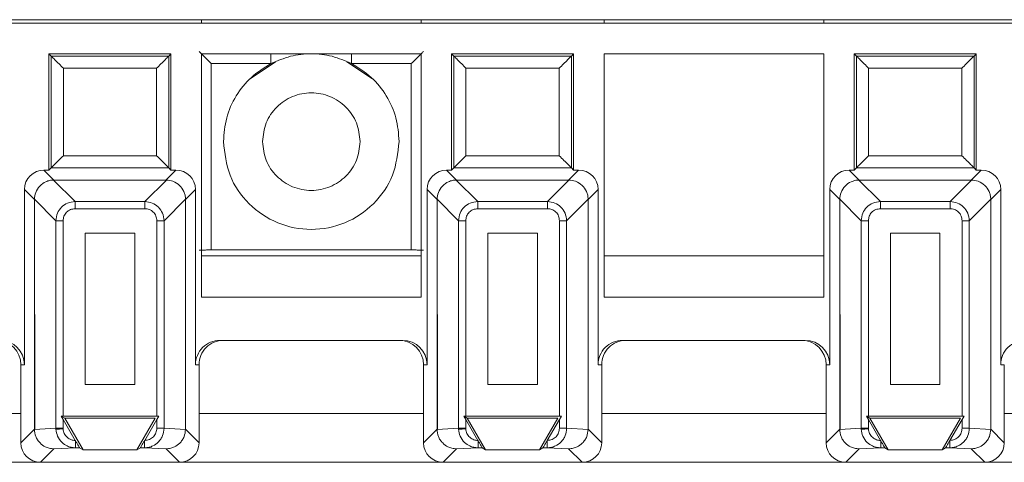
# Model space of a CAD drawing. Header units: millimetres. Extents: x -85 to 520, y 111 to 242.
# Tile 14 of 37: x 181 to 221, y 115 to 133. Entities that reach past the tile are written whole.
import ezdxf

# ---------------------------------------------------------------- set-up
doc = ezdxf.new("R2010")
doc.units = ezdxf.units.MM

msp = doc.modelspace()

# ---------------------------------------------------------------- linework, layer by layer
at = {"color": 7, "linetype": 'Continuous', "lineweight": 15}
for p, q in [((-82.554, 132.766), (484.625, 132.766)), ((188.596, 132.766), (188.596, 132.616)), ((197.596, 132.766), (197.596, 132.616)), ((205.096, 132.766), (205.096, 132.616)), ((214.096, 132.766), (214.096, 132.616)), ((300.346, 132.616), (135.346, 132.616)), ((182.346, 131.366), (182.346, 126.6)), ((182.346, 131.366), (182.435, 131.276)), ((187.346, 131.366), (182.346, 131.366)), ((182.435, 131.276), (182.435, 126.689)), ((187.257, 131.276), (182.435, 131.276)), ((187.346, 131.366), (187.257, 131.276)), ((187.257, 126.689), (187.257, 131.276)), ((187.346, 126.6), (187.346, 131.366)), ((188.596, 131.366), (188.596, 121.392)), ((197.596, 131.366), (188.596, 131.366)), ((197.596, 121.392), (197.596, 131.366)), ((198.846, 131.366), (198.846, 126.6)), ((198.846, 131.366), (198.935, 131.276)), ((203.846, 131.366), (198.846, 131.366)), ((198.935, 131.276), (198.935, 126.689)), ((203.757, 131.276), (198.935, 131.276)), ((203.846, 131.366), (203.757, 131.276)), ((203.757, 126.689), (203.757, 131.276)), ((203.846, 126.6), (203.846, 131.366)), ((205.096, 131.366), (205.096, 121.392)), ((214.096, 131.366), (205.096, 131.366)), ((214.096, 121.392), (214.096, 131.366)), ((215.346, 131.366), (215.346, 126.6)), ((215.346, 131.366), (215.435, 131.276)), ((220.346, 131.366), (215.346, 131.366)), ((215.435, 131.276), (215.435, 126.689)), ((220.257, 131.276), (215.435, 131.276)), ((220.346, 131.366), (220.257, 131.276)), ((220.257, 126.689), (220.257, 131.276)), ((220.346, 126.6), (220.346, 131.366)), ((186.757, 130.776), (182.935, 130.776)), ((182.935, 130.776), (182.935, 127.189)), ((186.757, 127.189), (186.757, 130.776)), ((188.999, 130.963), (191.443, 130.963)), ((188.999, 130.963), (188.999, 123.322)), ((191.634, 131.035), (190.593, 130.339)), ((195.6, 130.339), (194.559, 131.035)), ((194.75, 130.963), (197.194, 130.963)), ((197.194, 123.322), (197.194, 130.963)), ((203.257, 130.776), (199.435, 130.776)), ((199.435, 130.776), (199.435, 127.189)), ((203.257, 127.189), (203.257, 130.776)), ((219.757, 130.776), (215.935, 130.776)), ((215.935, 130.776), (215.935, 127.189)), ((219.757, 127.189), (219.757, 130.776)), ((182.935, 127.189), (186.757, 127.189)), ((199.435, 127.189), (203.257, 127.189)), ((215.935, 127.189), (219.757, 127.189)), ((182.551, 126.191), (182.142, 126.6)), ((182.346, 126.6), (182.142, 126.6)), ((182.435, 126.689), (182.346, 126.6)), ((187.257, 126.689), (182.435, 126.689)), ((187.142, 126.191), (187.551, 126.6)), ((187.346, 126.6), (187.257, 126.689)), ((187.551, 126.6), (187.346, 126.6)), ((199.051, 126.191), (198.642, 126.6)), ((198.846, 126.6), (198.642, 126.6)), ((198.935, 126.689), (198.846, 126.6)), ((203.757, 126.689), (198.935, 126.689)), ((203.642, 126.191), (204.051, 126.6)), ((203.846, 126.6), (203.757, 126.689)), ((204.051, 126.6), (203.846, 126.6)), ((215.551, 126.191), (215.142, 126.6)), ((215.346, 126.6), (215.142, 126.6)), ((215.435, 126.689), (215.346, 126.6)), ((220.257, 126.689), (215.435, 126.689)), ((220.142, 126.191), (220.551, 126.6)), ((220.346, 126.6), (220.257, 126.689)), ((220.551, 126.6), (220.346, 126.6)), ((183.418, 125.31), (182.537, 126.191)), ((182.551, 126.191), (182.537, 126.191)), ((182.551, 126.191), (187.142, 126.191)), ((186.274, 125.31), (187.156, 126.191)), ((187.142, 126.191), (187.156, 126.191)), ((199.918, 125.31), (199.037, 126.191)), ((199.051, 126.191), (199.037, 126.191)), ((199.051, 126.191), (203.642, 126.191)), ((202.774, 125.31), (203.656, 126.191)), ((203.642, 126.191), (203.656, 126.191)), ((216.418, 125.31), (215.537, 126.191)), ((215.551, 126.191), (215.537, 126.191)), ((215.551, 126.191), (220.142, 126.191)), ((219.274, 125.31), (220.156, 126.191)), ((220.142, 126.191), (220.156, 126.191)), ((181.751, 125.391), (181.342, 125.8)), ((181.342, 125.8), (181.342, 118.616)), ((188.351, 125.8), (187.942, 125.391)), ((188.351, 118.616), (188.351, 125.8)), ((198.251, 125.391), (197.842, 125.8)), ((197.842, 125.8), (197.842, 118.616)), ((204.851, 125.8), (204.442, 125.391)), ((204.851, 118.616), (204.851, 125.8)), ((214.751, 125.391), (214.342, 125.8)), ((214.342, 125.8), (214.342, 118.616)), ((221.351, 125.8), (220.942, 125.391)), ((221.351, 118.616), (221.351, 125.8)), ((181.751, 125.405), (182.632, 124.524)), ((181.751, 125.405), (181.751, 125.391)), ((181.751, 125.391), (181.767, 115.97)), ((181.751, 115.97), (181.751, 125.391)), ((183.418, 125.015), (183.418, 125.31)), ((183.418, 125.31), (186.274, 125.31)), ((186.274, 125.015), (186.274, 125.31)), ((187.942, 125.405), (187.061, 124.524)), ((187.942, 125.405), (187.942, 125.391)), ((187.942, 125.391), (187.942, 115.97)), ((198.251, 125.405), (199.132, 124.524)), ((198.251, 125.405), (198.251, 125.391)), ((198.251, 125.391), (198.267, 115.97)), ((198.251, 115.97), (198.251, 125.391)), ((199.918, 125.015), (199.918, 125.31)), ((199.918, 125.31), (202.774, 125.31)), ((202.774, 125.015), (202.774, 125.31)), ((204.442, 125.405), (203.561, 124.524)), ((204.442, 125.405), (204.442, 125.391)), ((204.442, 125.391), (204.442, 115.97)), ((214.751, 125.405), (215.632, 124.524)), ((214.751, 125.405), (214.751, 125.391)), ((214.751, 125.391), (214.767, 115.97)), ((214.751, 115.97), (214.751, 125.391)), ((216.418, 125.015), (216.418, 125.31)), ((216.418, 125.31), (219.274, 125.31)), ((219.274, 125.015), (219.274, 125.31)), ((220.942, 125.405), (220.061, 124.524)), ((220.942, 125.405), (220.942, 125.391)), ((220.942, 125.391), (220.942, 115.97)), ((183.418, 125.015), (186.274, 125.015)), ((199.918, 125.015), (202.774, 125.015)), ((216.418, 125.015), (219.274, 125.015)), ((182.927, 124.524), (182.632, 124.524)), ((182.632, 116.01), (182.632, 124.524)), ((182.927, 116.513), (182.927, 124.524)), ((187.061, 124.524), (186.766, 124.524)), ((186.766, 124.524), (186.766, 116.513)), ((187.061, 124.524), (187.061, 116.01)), ((199.427, 124.524), (199.132, 124.524)), ((199.132, 116.01), (199.132, 124.524)), ((199.427, 116.513), (199.427, 124.524)), ((203.561, 124.524), (203.266, 124.524)), ((203.266, 124.524), (203.266, 116.513)), ((203.561, 124.524), (203.561, 116.01)), ((215.927, 124.524), (215.632, 124.524)), ((215.632, 116.01), (215.632, 124.524)), ((215.927, 116.513), (215.927, 124.524)), ((220.061, 124.524), (219.766, 124.524)), ((219.766, 124.524), (219.766, 116.513)), ((220.061, 124.524), (220.061, 116.01)), ((183.832, 117.813), (183.832, 124.01)), ((183.832, 124.01), (185.861, 124.01)), ((185.861, 124.01), (185.861, 117.813)), ((200.332, 117.813), (200.332, 124.01)), ((200.332, 124.01), (202.361, 124.01)), ((202.361, 124.01), (202.361, 117.813)), ((216.832, 117.813), (216.832, 124.01)), ((216.832, 124.01), (218.861, 124.01)), ((218.861, 124.01), (218.861, 117.813)), ((197.596, 123.089), (188.596, 123.089)), ((197.194, 123.322), (188.999, 123.322)), ((214.096, 123.089), (205.096, 123.089)), ((188.596, 121.392), (197.596, 121.392)), ((205.096, 121.392), (214.096, 121.392)), ((196.842, 119.616), (189.351, 119.616)), ((213.342, 119.616), (205.851, 119.616)), ((181.342, 118.616), (181.196, 118.616)), ((181.196, 118.616), (181.196, 115.415)), ((188.496, 118.616), (188.351, 118.616)), ((188.496, 115.415), (188.496, 118.616)), ((197.842, 118.616), (197.696, 118.616)), ((197.696, 118.616), (197.696, 115.415)), ((204.996, 118.616), (204.851, 118.616)), ((204.996, 115.415), (204.996, 118.616)), ((214.342, 118.616), (214.196, 118.616)), ((214.196, 118.616), (214.196, 115.415)), ((221.496, 118.616), (221.351, 118.616)), ((221.496, 115.415), (221.496, 118.616)), ((185.861, 117.813), (183.832, 117.813)), ((202.361, 117.813), (200.332, 117.813)), ((218.861, 117.813), (216.832, 117.813)), ((182.847, 116.513), (182.99, 116.43)), ((182.927, 116.374), (182.847, 116.513)), ((182.847, 116.513), (182.927, 116.513)), ((186.766, 116.513), (182.927, 116.513)), ((183.425, 115.511), (182.927, 116.374)), ((182.927, 116.01), (182.927, 116.374)), ((182.99, 116.43), (183.741, 115.13)), ((186.703, 116.43), (182.99, 116.43)), ((185.952, 115.13), (186.703, 116.43)), ((186.766, 116.374), (186.268, 115.511)), ((186.846, 116.513), (186.766, 116.374)), ((186.766, 116.513), (186.846, 116.513)), ((186.766, 116.374), (186.766, 116.01)), ((199.347, 116.513), (199.49, 116.43)), ((199.427, 116.374), (199.347, 116.513)), ((199.347, 116.513), (199.427, 116.513)), ((203.266, 116.513), (199.427, 116.513)), ((199.925, 115.511), (199.427, 116.374)), ((199.427, 116.01), (199.427, 116.374)), ((199.49, 116.43), (200.241, 115.13)), ((203.203, 116.43), (199.49, 116.43)), ((202.452, 115.13), (203.203, 116.43)), ((203.266, 116.374), (202.768, 115.511)), ((203.346, 116.513), (203.266, 116.374)), ((203.266, 116.513), (203.346, 116.513)), ((203.266, 116.374), (203.266, 116.01)), ((215.847, 116.513), (215.99, 116.43)), ((215.927, 116.374), (215.847, 116.513)), ((215.847, 116.513), (215.927, 116.513)), ((219.766, 116.513), (215.927, 116.513)), ((216.425, 115.511), (215.927, 116.374)), ((215.927, 116.01), (215.927, 116.374)), ((215.99, 116.43), (216.741, 115.13)), ((219.703, 116.43), (215.99, 116.43)), ((218.952, 115.13), (219.703, 116.43)), ((219.766, 116.374), (219.268, 115.511)), ((219.846, 116.513), (219.766, 116.374)), ((219.766, 116.513), (219.846, 116.513)), ((219.766, 116.374), (219.766, 116.01)), ((181.196, 115.415), (181.751, 115.97)), ((182.632, 116.01), (181.751, 115.968)), ((181.767, 115.97), (181.751, 115.968)), ((181.751, 115.97), (181.751, 115.968)), ((182.632, 116.01), (182.927, 116.01)), ((182.632, 116.01), (182.633, 115.973)), ((182.927, 115.987), (182.927, 116.01)), ((186.766, 116.01), (187.061, 116.01)), ((187.061, 116.01), (187.942, 115.968)), ((187.942, 115.97), (187.942, 115.968)), ((187.942, 115.97), (188.496, 115.415)), ((197.696, 115.415), (198.251, 115.97)), ((199.132, 116.01), (198.251, 115.968)), ((198.267, 115.97), (198.251, 115.968)), ((198.251, 115.97), (198.251, 115.968)), ((199.132, 116.01), (199.427, 116.01)), ((199.132, 116.01), (199.133, 115.973)), ((199.427, 115.987), (199.427, 116.01)), ((203.266, 116.01), (203.561, 116.01)), ((203.561, 116.01), (204.442, 115.968)), ((204.442, 115.97), (204.442, 115.968)), ((204.442, 115.97), (204.996, 115.415)), ((214.196, 115.415), (214.751, 115.97)), ((215.632, 116.01), (214.751, 115.968)), ((214.767, 115.97), (214.751, 115.968)), ((214.751, 115.97), (214.751, 115.968)), ((215.632, 116.01), (215.927, 116.01)), ((215.632, 116.01), (215.633, 115.973)), ((215.927, 115.987), (215.927, 116.01)), ((219.766, 116.01), (220.061, 116.01)), ((220.061, 116.01), (220.942, 115.968)), ((220.942, 115.97), (220.942, 115.968)), ((220.942, 115.97), (221.496, 115.415)), ((183.435, 115.493), (183.425, 115.511)), ((183.434, 115.493), (183.434, 115.211)), ((186.268, 115.511), (186.258, 115.494)), ((186.258, 115.211), (186.258, 115.493)), ((199.935, 115.493), (199.925, 115.511)), ((199.934, 115.493), (199.934, 115.211)), ((202.768, 115.511), (202.758, 115.494)), ((202.758, 115.211), (202.758, 115.493)), ((216.435, 115.493), (216.425, 115.511)), ((216.434, 115.493), (216.434, 115.211)), ((219.268, 115.511), (219.258, 115.494)), ((219.258, 115.211), (219.258, 115.493)), ((182.55, 115.169), (181.996, 114.616)), ((183.434, 115.211), (182.55, 115.169)), ((183.601, 115.211), (183.434, 115.211)), ((183.741, 115.13), (183.601, 115.211)), ((185.952, 115.13), (183.741, 115.13)), ((186.091, 115.211), (185.952, 115.13)), ((186.258, 115.211), (186.091, 115.211)), ((187.143, 115.169), (186.258, 115.211)), ((187.143, 115.169), (187.696, 114.616)), ((199.05, 115.169), (198.496, 114.616)), ((199.934, 115.211), (199.05, 115.169)), ((200.101, 115.211), (199.934, 115.211)), ((200.241, 115.13), (200.101, 115.211)), ((202.452, 115.13), (200.241, 115.13)), ((202.591, 115.211), (202.452, 115.13)), ((202.758, 115.211), (202.591, 115.211)), ((203.643, 115.169), (202.758, 115.211)), ((203.643, 115.169), (204.196, 114.616)), ((215.55, 115.169), (214.996, 114.616)), ((216.434, 115.211), (215.55, 115.169)), ((216.601, 115.211), (216.434, 115.211)), ((216.741, 115.13), (216.601, 115.211)), ((218.952, 115.13), (216.741, 115.13)), ((219.091, 115.211), (218.952, 115.13)), ((219.258, 115.211), (219.091, 115.211)), ((220.143, 115.169), (219.258, 115.211)), ((220.143, 115.169), (220.696, 114.616)), ((171.196, 114.616), (181.996, 114.616)), ((181.996, 114.616), (187.696, 114.616)), ((187.696, 114.616), (198.496, 114.616)), ((198.496, 114.616), (204.196, 114.616)), ((204.196, 114.616), (214.996, 114.616)), ((214.996, 114.616), (220.696, 114.616)), ((220.696, 114.616), (231.496, 114.616))]:
    msp.add_line(p, q, dxfattribs=at)
at = {"color": 8, "linetype": 'Continuous', "lineweight": 15}
for p, q in [((191.443, 131.366), (191.443, 130.963)), ((194.75, 131.366), (194.75, 130.963)), ((171.996, 116.616), (181.196, 116.616)), ((181.751, 116.616), (181.766, 116.616)), ((188.496, 116.616), (197.696, 116.616)), ((198.251, 116.616), (198.266, 116.616)), ((204.996, 116.616), (214.196, 116.616)), ((214.751, 116.616), (214.766, 116.616)), ((221.496, 116.616), (230.696, 116.616))]:
    msp.add_line(p, q, dxfattribs=at)
at = {"color": 7, "linetype": 'Continuous', "lineweight": 15, "flags": 128}
for points in [[(182.927, 115.987), (182.876, 115.984), (182.825, 115.982), (182.778, 115.98), (182.736, 115.978), (182.699, 115.976), (182.669, 115.975), (182.646, 115.974), (182.633, 115.973)], [(199.427, 115.987), (199.376, 115.984), (199.325, 115.982), (199.278, 115.98), (199.236, 115.978), (199.199, 115.976), (199.169, 115.975), (199.146, 115.974), (199.133, 115.973)], [(215.927, 115.987), (215.876, 115.984), (215.825, 115.982), (215.778, 115.98), (215.736, 115.978), (215.699, 115.976), (215.669, 115.975), (215.646, 115.974), (215.633, 115.973)]]:
    msp.add_lwpolyline(points, dxfattribs=at)
at = {"color": 7, "linetype": 'Continuous', "lineweight": 15}
for centre, major_axis, ratio, start_param, end_param in [((182.142, 125.8), (-0.566, 0.566), 0.999924, 5.497825, 7.068545), ((187.551, 125.8), (0.566, 0.566), 0.999924, 5.497825, 7.068545), ((198.642, 125.8), (-0.566, 0.566), 0.999924, 5.497825, 7.068545), ((204.051, 125.8), (0.566, 0.566), 0.999924, 5.497825, 7.068545), ((215.142, 125.8), (-0.566, 0.566), 0.999924, 5.497825, 7.068545), ((220.551, 125.8), (0.566, 0.566), 0.999924, 5.497825, 7.068545), ((180.196, 118.616), (1, 0), 0.999962, 0, 1.570796), ((180.342, 118.616), (1, 0), 0.999962, 0, 1.570796), ((189.351, 118.616), (1, 0), 0.999962, 1.570796, 3.141593), ((189.496, 118.616), (1, 0), 0.999962, 1.570796, 3.141593), ((196.696, 118.616), (1, 0), 0.999962, 0, 1.570796), ((196.842, 118.616), (1, 0), 0.999962, 0, 1.570796), ((205.851, 118.616), (1, 0), 0.999962, 1.570796, 3.141593), ((205.996, 118.616), (1, 0), 0.999962, 1.570796, 3.141593), ((213.196, 118.616), (1, 0), 0.999962, 0, 1.570796), ((213.342, 118.616), (1, 0), 0.999962, 0, 1.570796), ((222.351, 118.616), (1, 0), 0.999962, 1.570796, 3.141593), ((181.996, 115.416), (-0.566, -0.566), 0.999924, 5.497825, 7.068545), ((187.696, 115.416), (0.566, -0.566), 0.999924, 5.497825, 7.068545), ((198.496, 115.416), (-0.566, -0.566), 0.999924, 5.497825, 7.068545), ((204.196, 115.416), (0.566, -0.566), 0.999924, 5.497825, 7.068545), ((214.996, 115.416), (-0.566, -0.566), 0.999924, 5.497825, 7.068545), ((220.696, 115.416), (0.566, -0.566), 0.999924, 5.497825, 7.068545)]:
    msp.add_ellipse(centre, major_axis=major_axis, ratio=ratio, start_param=start_param, end_param=end_param, dxfattribs=at)
for points, knots in [([(182.435, 131.276), (182.438, 131.274), (182.442, 131.27), (182.473, 131.238), (182.523, 131.189), (182.614, 131.098), (182.755, 130.957), (182.876, 130.836), (182.935, 130.776)], [0, 0, 0, 0, 0.101459, 0.20991, 0.328451, 0.459452, 0.734496, 1, 1, 1, 1]), ([(187.257, 131.276), (187.255, 131.274), (187.251, 131.27), (187.219, 131.239), (187.17, 131.189), (187.079, 131.098), (186.938, 130.957), (186.817, 130.836), (186.757, 130.776)], [0, 0, 0, 0, 0.101457, 0.20991, 0.328438, 0.459449, 0.734497, 1, 1, 1, 1]), ([(188.499, 131.463), (188.5, 131.462), (188.503, 131.458), (188.533, 131.428), (188.581, 131.381), (188.671, 131.291), (188.813, 131.149), (188.936, 131.025), (188.999, 130.963)], [0, 0, 0, 0, 0.100592, 0.207678, 0.324401, 0.453191, 0.724527, 1, 1, 1, 1]), ([(194.75, 130.963), (194.486, 131.077), (193.959, 131.306), (193.096, 131.395), (192.233, 131.306), (191.706, 131.077), (191.443, 130.963)], [0, 0, 0, 0, 0.250003, 0.500004, 0.749997, 1, 1, 1, 1]), ([(197.194, 130.963), (197.256, 131.025), (197.38, 131.149), (197.522, 131.291), (197.612, 131.381), (197.66, 131.428), (197.689, 131.458), (197.693, 131.462), (197.694, 131.463)], [0, 0, 0, 0, 0.275472, 0.546806, 0.675574, 0.792288, 0.899381, 1, 1, 1, 1]), ([(198.935, 131.276), (198.938, 131.274), (198.942, 131.27), (198.973, 131.238), (199.023, 131.189), (199.114, 131.098), (199.255, 130.957), (199.376, 130.836), (199.435, 130.776)], [0, 0, 0, 0, 0.101456, 0.2099071, 0.3284488, 0.4594502, 0.7344947, 1, 1, 1, 1]), ([(203.757, 131.276), (203.755, 131.274), (203.751, 131.27), (203.719, 131.239), (203.67, 131.189), (203.579, 131.098), (203.438, 130.957), (203.317, 130.836), (203.257, 130.776)], [0, 0, 0, 0, 0.101456, 0.209907, 0.328447, 0.459457, 0.734501, 1, 1, 1, 1]), ([(215.435, 131.276), (215.438, 131.274), (215.442, 131.27), (215.473, 131.238), (215.523, 131.189), (215.614, 131.098), (215.755, 130.957), (215.876, 130.836), (215.935, 130.776)], [0, 0, 0, 0, 0.101456, 0.2099071, 0.3284488, 0.4594502, 0.7344947, 1, 1, 1, 1]), ([(220.257, 131.276), (220.255, 131.274), (220.251, 131.27), (220.219, 131.239), (220.17, 131.189), (220.079, 131.098), (219.938, 130.957), (219.817, 130.836), (219.757, 130.776)], [0, 0, 0, 0, 0.101456, 0.209907, 0.328447, 0.459457, 0.734501, 1, 1, 1, 1]), ([(191.443, 130.963), (191.163, 130.789), (190.604, 130.442), (189.987, 129.658), (189.574, 128.75), (189.522, 128.094), (189.496, 127.766)], [0, 0, 0, 0, 0.250001, 0.500003, 0.75, 1, 1, 1, 1]), ([(196.696, 127.766), (196.67, 128.094), (196.619, 128.75), (196.205, 129.658), (195.589, 130.442), (195.03, 130.789), (194.75, 130.963)], [0, 0, 0, 0, 0.25, 0.499997, 0.749999, 1, 1, 1, 1]), ([(191.096, 127.766), (191.126, 128.027), (191.187, 128.551), (191.649, 129.217), (192.31, 129.661), (193.096, 129.818), (193.883, 129.661), (194.544, 129.217), (195.006, 128.551), (195.066, 128.027), (195.096, 127.766)], [0, 0, 0, 0, 0.125, 0.249999, 0.375, 0.499998, 0.625, 0.750001, 0.875, 1, 1, 1, 1]), ([(189.496, 127.766), (189.551, 127.294), (189.659, 126.352), (190.491, 125.154), (191.681, 124.353), (193.096, 124.072), (194.512, 124.353), (195.702, 125.154), (196.534, 126.352), (196.642, 127.294), (196.696, 127.766)], [0, 0, 0, 0, 0.125, 0.25, 0.375, 0.499999, 0.625, 0.75, 0.875, 1, 1, 1, 1]), ([(195.096, 127.766), (195.066, 127.504), (195.006, 126.98), (194.544, 126.314), (193.883, 125.87), (193.096, 125.713), (192.31, 125.87), (191.649, 126.314), (191.187, 126.98), (191.126, 127.504), (191.096, 127.766)], [0, 0, 0, 0, 0.1249996, 0.2499986, 0.3749998, 0.5000023, 0.6250002, 0.7500014, 0.8750004, 1, 1, 1, 1]), ([(182.435, 126.689), (182.437, 126.69), (182.44, 126.694), (182.467, 126.721), (182.513, 126.766), (182.599, 126.853), (182.743, 126.996), (182.87, 127.123), (182.935, 127.189)], [0, 0, 0, 0, 0.0851864, 0.1940353, 0.3072659, 0.4339466, 0.7060781, 1, 1, 1, 1]), ([(186.757, 127.189), (186.823, 127.123), (186.95, 126.996), (187.093, 126.854), (187.178, 126.768), (187.223, 126.723), (187.251, 126.695), (187.255, 126.691), (187.257, 126.689)], [0, 0, 0, 0, 0.293969, 0.566145, 0.688665, 0.800296, 0.903161, 1, 1, 1, 1]), ([(198.935, 126.689), (198.937, 126.69), (198.94, 126.694), (198.967, 126.721), (199.013, 126.766), (199.099, 126.853), (199.243, 126.996), (199.37, 127.123), (199.435, 127.189)], [0, 0, 0, 0, 0.085184, 0.194033, 0.307264, 0.433945, 0.706077, 1, 1, 1, 1]), ([(203.257, 127.189), (203.323, 127.123), (203.45, 126.996), (203.593, 126.854), (203.678, 126.768), (203.722, 126.723), (203.751, 126.695), (203.755, 126.691), (203.757, 126.689)], [0, 0, 0, 0, 0.293969, 0.566143, 0.688662, 0.800293, 0.903158, 1, 1, 1, 1]), ([(215.435, 126.689), (215.437, 126.69), (215.44, 126.694), (215.467, 126.721), (215.513, 126.766), (215.599, 126.853), (215.743, 126.996), (215.87, 127.123), (215.935, 127.189)], [0, 0, 0, 0, 0.085184, 0.194034, 0.307278, 0.433943, 0.706076, 1, 1, 1, 1]), ([(219.757, 127.189), (219.823, 127.123), (219.95, 126.996), (220.093, 126.854), (220.178, 126.768), (220.222, 126.723), (220.251, 126.695), (220.255, 126.691), (220.257, 126.689)], [0, 0, 0, 0, 0.293969, 0.566143, 0.688662, 0.800293, 0.903158, 1, 1, 1, 1]), ([(181.751, 125.405), (181.762, 125.498), (181.786, 125.695), (181.957, 125.956), (182.174, 126.11), (182.375, 126.179), (182.483, 126.187), (182.537, 126.191)], [0, 0, 0, 0, 0.22764, 0.484484, 0.734977, 0.865805, 1, 1, 1, 1]), ([(187.156, 126.191), (187.248, 126.18), (187.446, 126.156), (187.707, 125.985), (187.86, 125.768), (187.93, 125.567), (187.938, 125.459), (187.942, 125.405)], [0, 0, 0, 0, 0.227633, 0.484488, 0.734972, 0.865792, 1, 1, 1, 1]), ([(198.251, 125.405), (198.262, 125.498), (198.286, 125.695), (198.457, 125.956), (198.674, 126.11), (198.875, 126.179), (198.983, 126.187), (199.037, 126.191)], [0, 0, 0, 0, 0.22764, 0.484484, 0.734977, 0.865805, 1, 1, 1, 1]), ([(203.656, 126.191), (203.748, 126.18), (203.946, 126.156), (204.207, 125.985), (204.36, 125.768), (204.43, 125.567), (204.438, 125.459), (204.442, 125.405)], [0, 0, 0, 0, 0.227631, 0.484485, 0.734981, 0.865793, 1, 1, 1, 1]), ([(214.751, 125.405), (214.762, 125.498), (214.786, 125.695), (214.957, 125.956), (215.174, 126.109), (215.375, 126.179), (215.483, 126.187), (215.537, 126.191)], [0, 0, 0, 0, 0.2276473, 0.4844812, 0.7349972, 0.8658032, 1, 1, 1, 1]), ([(220.156, 126.191), (220.248, 126.18), (220.446, 126.156), (220.707, 125.985), (220.86, 125.768), (220.93, 125.567), (220.938, 125.459), (220.942, 125.405)], [0, 0, 0, 0, 0.227631, 0.484485, 0.734981, 0.865793, 1, 1, 1, 1]), ([(182.632, 124.524), (182.645, 124.629), (182.671, 124.834), (182.852, 125.089), (183.108, 125.271), (183.313, 125.297), (183.418, 125.31)], [0, 0, 0, 0, 0.256881, 0.499993, 0.743095, 1, 1, 1, 1]), ([(186.274, 125.31), (186.38, 125.297), (186.585, 125.271), (186.84, 125.089), (187.022, 124.834), (187.048, 124.629), (187.061, 124.524)], [0, 0, 0, 0, 0.256881, 0.499989, 0.743101, 1, 1, 1, 1]), ([(199.132, 124.524), (199.145, 124.629), (199.171, 124.834), (199.352, 125.09), (199.608, 125.271), (199.813, 125.297), (199.918, 125.31)], [0, 0, 0, 0, 0.256881, 0.499995, 0.743118, 1, 1, 1, 1]), ([(202.774, 125.31), (202.88, 125.297), (203.085, 125.271), (203.34, 125.09), (203.522, 124.834), (203.548, 124.629), (203.561, 124.524)], [0, 0, 0, 0, 0.256879, 0.500006, 0.743102, 1, 1, 1, 1]), ([(215.632, 124.524), (215.645, 124.629), (215.671, 124.834), (215.852, 125.089), (216.108, 125.271), (216.313, 125.297), (216.418, 125.31)], [0, 0, 0, 0, 0.256883, 0.500011, 0.743117, 1, 1, 1, 1]), ([(219.274, 125.31), (219.38, 125.297), (219.585, 125.271), (219.84, 125.09), (220.022, 124.834), (220.048, 124.629), (220.061, 124.524)], [0, 0, 0, 0, 0.256879, 0.500006, 0.743102, 1, 1, 1, 1]), ([(182.927, 124.524), (182.933, 124.585), (182.943, 124.68), (183.002, 124.793), (183.063, 124.87), (183.138, 124.933), (183.253, 124.997), (183.353, 125.008), (183.418, 125.015)], [0, 0, 0, 0, 0.238942, 0.364263, 0.492394, 0.617459, 0.745712, 1, 1, 1, 1]), ([(186.274, 125.015), (186.336, 125.009), (186.43, 124.999), (186.544, 124.94), (186.621, 124.879), (186.684, 124.804), (186.748, 124.688), (186.759, 124.589), (186.766, 124.524)], [0, 0, 0, 0, 0.238941, 0.364244, 0.492372, 0.617448, 0.745718, 1, 1, 1, 1]), ([(199.427, 124.524), (199.433, 124.585), (199.443, 124.68), (199.502, 124.793), (199.563, 124.87), (199.638, 124.933), (199.754, 124.997), (199.853, 125.008), (199.918, 125.015)], [0, 0, 0, 0, 0.238943, 0.364264, 0.492396, 0.617461, 0.745749, 1, 1, 1, 1]), ([(202.774, 125.015), (202.836, 125.009), (202.93, 124.999), (203.044, 124.94), (203.121, 124.879), (203.184, 124.804), (203.248, 124.688), (203.259, 124.589), (203.266, 124.524)], [0, 0, 0, 0, 0.23894, 0.364242, 0.492399, 0.61745, 0.74572, 1, 1, 1, 1]), ([(215.927, 124.524), (215.933, 124.585), (215.943, 124.68), (216.002, 124.793), (216.063, 124.87), (216.138, 124.933), (216.254, 124.997), (216.353, 125.008), (216.418, 125.015)], [0, 0, 0, 0, 0.238943, 0.364264, 0.492396, 0.617461, 0.745749, 1, 1, 1, 1]), ([(219.274, 125.015), (219.336, 125.009), (219.43, 124.999), (219.544, 124.94), (219.621, 124.879), (219.684, 124.804), (219.748, 124.688), (219.759, 124.589), (219.766, 124.524)], [0, 0, 0, 0, 0.238936, 0.364272, 0.492396, 0.617445, 0.745731, 1, 1, 1, 1]), ([(188.999, 123.322), (188.947, 123.322), (188.833, 123.322), (188.701, 123.321), (188.607, 123.32), (188.548, 123.319), (188.506, 123.318), (188.501, 123.318), (188.499, 123.317)], [0, 0, 0, 0, 0.1978893, 0.430031, 0.559556, 0.6977444, 0.8445524, 1, 1, 1, 1]), ([(197.694, 123.317), (197.692, 123.318), (197.687, 123.318), (197.644, 123.319), (197.585, 123.32), (197.491, 123.321), (197.359, 123.322), (197.246, 123.322), (197.194, 123.322)], [0, 0, 0, 0, 0.156104, 0.303392, 0.441857, 0.571495, 0.80325, 1, 1, 1, 1]), ([(181.751, 115.968), (181.761, 115.869), (181.777, 115.717), (181.875, 115.532), (181.997, 115.377), (182.164, 115.258), (182.363, 115.182), (182.485, 115.174), (182.55, 115.169)], [0, 0, 0, 0, 0.235999, 0.362251, 0.493713, 0.707338, 0.843879, 1, 1, 1, 1]), ([(183.434, 115.211), (183.373, 115.215), (183.257, 115.223), (183.063, 115.291), (182.858, 115.43), (182.68, 115.673), (182.648, 115.875), (182.633, 115.973)], [0, 0, 0, 0, 0.152119, 0.286605, 0.501811, 0.757421, 1, 1, 1, 1]), ([(183.425, 115.511), (183.423, 115.511), (183.368, 115.508), (183.248, 115.537), (183.085, 115.629), (182.984, 115.765), (182.937, 115.888), (182.931, 115.954), (182.927, 115.987)], [0, 0, 0, 0, 0.0095993, 0.217231, 0.4793134, 0.7395808, 0.8690811, 1, 1, 1, 1]), ([(187.061, 116.01), (187.05, 115.908), (187.033, 115.752), (186.932, 115.567), (186.807, 115.413), (186.64, 115.296), (186.442, 115.223), (186.322, 115.215), (186.258, 115.211)], [0, 0, 0, 0, 0.2426888, 0.3691731, 0.4987745, 0.7136794, 0.8480051, 1, 1, 1, 1]), ([(186.766, 116.01), (186.759, 115.948), (186.745, 115.82), (186.633, 115.656), (186.467, 115.537), (186.334, 115.519), (186.268, 115.511)], [0, 0, 0, 0, 0.237089, 0.48988, 0.744303, 1, 1, 1, 1]), ([(187.942, 115.968), (187.931, 115.865), (187.914, 115.709), (187.811, 115.521), (187.687, 115.37), (187.523, 115.255), (187.328, 115.182), (187.208, 115.174), (187.143, 115.169)], [0, 0, 0, 0, 0.244674, 0.372916, 0.504779, 0.710609, 0.844967, 1, 1, 1, 1]), ([(198.251, 115.968), (198.261, 115.869), (198.277, 115.717), (198.375, 115.532), (198.497, 115.377), (198.664, 115.258), (198.863, 115.182), (198.985, 115.174), (199.05, 115.169)], [0, 0, 0, 0, 0.235999, 0.362251, 0.493713, 0.707339, 0.843902, 1, 1, 1, 1]), ([(199.934, 115.211), (199.873, 115.215), (199.757, 115.223), (199.563, 115.291), (199.358, 115.43), (199.18, 115.673), (199.148, 115.875), (199.133, 115.973)], [0, 0, 0, 0, 0.152119, 0.286605, 0.501811, 0.757421, 1, 1, 1, 1]), ([(199.925, 115.511), (199.923, 115.511), (199.868, 115.508), (199.748, 115.537), (199.585, 115.629), (199.484, 115.765), (199.437, 115.888), (199.431, 115.954), (199.427, 115.987)], [0, 0, 0, 0, 0.0095993, 0.217231, 0.4793134, 0.7395808, 0.8690811, 1, 1, 1, 1]), ([(203.561, 116.01), (203.55, 115.908), (203.533, 115.752), (203.432, 115.567), (203.307, 115.413), (203.14, 115.296), (202.942, 115.223), (202.822, 115.215), (202.758, 115.211)], [0, 0, 0, 0, 0.242682, 0.369165, 0.49878, 0.713682, 0.848007, 1, 1, 1, 1]), ([(203.266, 116.01), (203.259, 115.948), (203.245, 115.82), (203.133, 115.656), (202.967, 115.537), (202.834, 115.519), (202.768, 115.511)], [0, 0, 0, 0, 0.237089, 0.48988, 0.744303, 1, 1, 1, 1]), ([(204.442, 115.968), (204.431, 115.865), (204.414, 115.709), (204.311, 115.521), (204.187, 115.37), (204.023, 115.255), (203.828, 115.182), (203.708, 115.174), (203.643, 115.169)], [0, 0, 0, 0, 0.244672, 0.372914, 0.504762, 0.71061, 0.844968, 1, 1, 1, 1]), ([(214.751, 115.968), (214.761, 115.869), (214.777, 115.717), (214.875, 115.532), (214.997, 115.377), (215.164, 115.258), (215.363, 115.182), (215.485, 115.174), (215.55, 115.169)], [0, 0, 0, 0, 0.235999, 0.362251, 0.493713, 0.707339, 0.843902, 1, 1, 1, 1]), ([(216.434, 115.211), (216.373, 115.215), (216.257, 115.223), (216.063, 115.291), (215.858, 115.43), (215.68, 115.673), (215.648, 115.875), (215.633, 115.973)], [0, 0, 0, 0, 0.152119, 0.286605, 0.501811, 0.757421, 1, 1, 1, 1]), ([(216.425, 115.511), (216.423, 115.511), (216.368, 115.508), (216.248, 115.537), (216.085, 115.629), (215.984, 115.765), (215.937, 115.888), (215.931, 115.954), (215.927, 115.987)], [0, 0, 0, 0, 0.0095993, 0.217231, 0.4793134, 0.7395808, 0.8690811, 1, 1, 1, 1]), ([(220.061, 116.01), (220.05, 115.908), (220.033, 115.752), (219.932, 115.567), (219.807, 115.413), (219.64, 115.296), (219.442, 115.223), (219.322, 115.215), (219.258, 115.211)], [0, 0, 0, 0, 0.242682, 0.369165, 0.49878, 0.713682, 0.848007, 1, 1, 1, 1]), ([(219.766, 116.01), (219.759, 115.948), (219.745, 115.82), (219.633, 115.656), (219.467, 115.537), (219.334, 115.519), (219.268, 115.511)], [0, 0, 0, 0, 0.237089, 0.48988, 0.744303, 1, 1, 1, 1]), ([(220.942, 115.968), (220.931, 115.865), (220.914, 115.709), (220.811, 115.521), (220.687, 115.37), (220.523, 115.255), (220.328, 115.182), (220.208, 115.174), (220.143, 115.169)], [0, 0, 0, 0, 0.244672, 0.372914, 0.504762, 0.71061, 0.844968, 1, 1, 1, 1]), ([(183.601, 115.211), (183.601, 115.212), (183.599, 115.214), (183.586, 115.236), (183.554, 115.289), (183.499, 115.383), (183.457, 115.456), (183.435, 115.493)], [0, 0, 0, 0, 0.109836, 0.2275, 0.473881, 0.733763, 1, 1, 1, 1]), ([(186.258, 115.494), (186.237, 115.458), (186.195, 115.386), (186.141, 115.293), (186.108, 115.238), (186.094, 115.214), (186.092, 115.212), (186.091, 115.211)], [0, 0, 0, 0, 0.255153, 0.515364, 0.762113, 0.881091, 1, 1, 1, 1]), ([(200.101, 115.211), (200.101, 115.212), (200.099, 115.214), (200.086, 115.236), (200.054, 115.289), (199.999, 115.383), (199.957, 115.456), (199.935, 115.493)], [0, 0, 0, 0, 0.109836, 0.2275, 0.473881, 0.733763, 1, 1, 1, 1]), ([(202.758, 115.494), (202.737, 115.458), (202.695, 115.386), (202.641, 115.293), (202.608, 115.238), (202.594, 115.214), (202.592, 115.212), (202.591, 115.211)], [0, 0, 0, 0, 0.255155, 0.515369, 0.7621, 0.88109, 1, 1, 1, 1]), ([(216.601, 115.211), (216.601, 115.212), (216.599, 115.214), (216.586, 115.236), (216.554, 115.289), (216.499, 115.383), (216.457, 115.456), (216.435, 115.493)], [0, 0, 0, 0, 0.109839, 0.227507, 0.473895, 0.733785, 1, 1, 1, 1]), ([(219.258, 115.494), (219.237, 115.458), (219.196, 115.386), (219.141, 115.293), (219.108, 115.238), (219.094, 115.214), (219.092, 115.212), (219.091, 115.211)], [0, 0, 0, 0, 0.2551484, 0.5153816, 0.7621068, 0.8810932, 1, 1, 1, 1])]:
    msp.add_open_spline(points, degree=3, knots=knots, dxfattribs=at)

doc.saveas('drawing.dxf')
